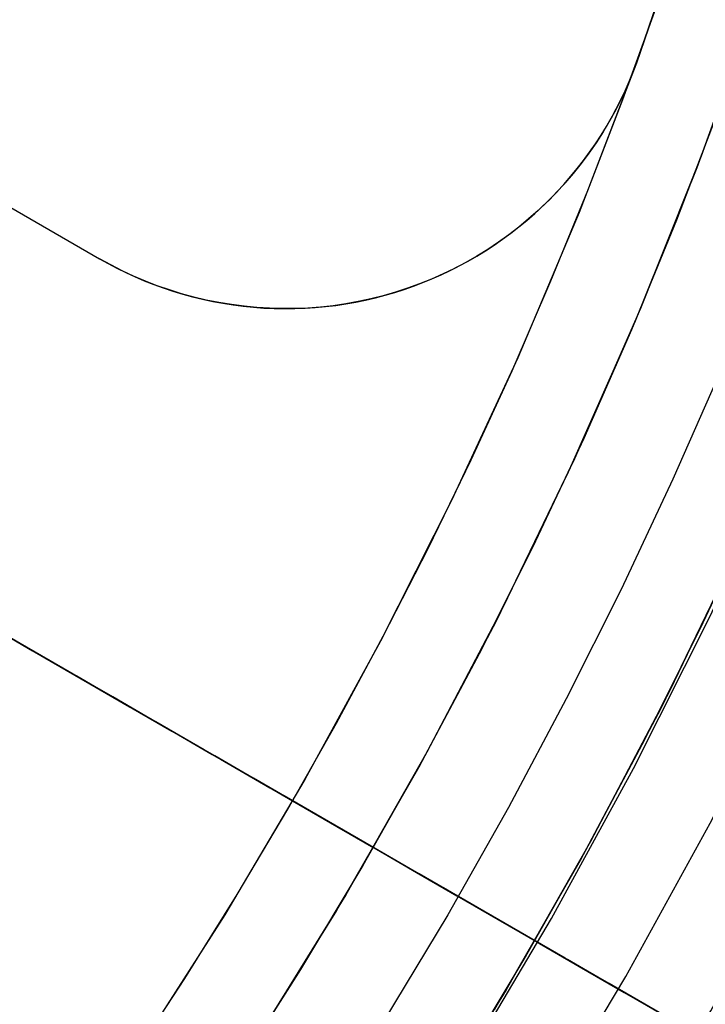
# Model space of a CAD drawing. Header units: millimetres. Extents: x -356 to 356, y -410 to 410.
# Tile 61 of 126: x 20.19 to 23.86, y -13.59 to -8.31. Entities that reach past the tile are written whole.
import ezdxf

# ---------------------------------------------------------------- set-up
doc = ezdxf.new("R2010")
doc.units = ezdxf.units.MM
doc.header["$MEASUREMENT"] = 0
doc.layers.add('1', color=7, linetype='Continuous')

msp = doc.modelspace()

# ---------------------------------------------------------------- linework, layer by layer
at = {"layer": '1', "color": 252}
for points in [[(23.4946, -8.5442), (23.7784, -7.7193), (24.0332, -6.885), (24.2588, -6.0423), (24.4549, -5.1923), (24.6211, -4.3359), (24.7574, -3.4743), (24.8636, -2.6084), (24.9394, -1.7394), (24.9849, -0.8682), (25, 0.004), (24.9846, 0.8763), (24.9389, 1.7474), (24.8627, 2.6164), (24.7563, 3.4823), (24.6197, 4.3439), (24.4532, 5.2002), (24.2569, 6.0501), (24.031, 6.8927), (23.7759, 7.727)], [(23.7759, 7.727), (24.031, 6.8927), (24.2569, 6.0501), (24.4532, 5.2002), (24.6197, 4.3439), (24.7563, 3.4823), (24.8627, 2.6164), (24.9389, 1.7474), (24.9846, 0.8763), (25, 0.004), (24.9849, -0.8682), (24.9394, -1.7394), (24.8636, -2.6084), (24.7574, -3.4743), (24.6211, -4.3359), (24.4549, -5.1923), (24.2588, -6.0423), (24.0332, -6.885), (23.7784, -7.7193), (23.4946, -8.5442)], [(23.7759, 7.727), (24.031, 6.8927), (24.2569, 6.0501), (24.4532, 5.2002), (24.6197, 4.3439), (24.7563, 3.4823), (24.8627, 2.6164), (24.9389, 1.7474), (24.9846, 0.8763), (25, 0.004), (24.9849, -0.8682), (24.9394, -1.7394), (24.8636, -2.6084), (24.7574, -3.4743), (24.6211, -4.3359), (24.4549, -5.1923), (24.2588, -6.0423), (24.0332, -6.885), (23.7784, -7.7193), (23.4946, -8.5442)], [(26.026, 0), (26.0195, -0.5777), (26.0001, -1.1602), (25.9672, -1.7473), (25.9207, -2.3385), (25.8601, -2.9335), (25.7852, -3.5316), (25.6958, -4.1325), (25.5915, -4.7358), (25.4721, -5.3408), (25.3374, -5.9471), (25.1872, -6.5541), (25.0213, -7.1613), (24.8396, -7.768), (24.642, -8.3738), (24.4284, -8.978), (24.1986, -9.58), (23.9527, -10.1792), (23.6907, -10.7749), (23.4126, -11.3666), (23.1184, -11.9536), (22.8083, -12.5352), (22.4824, -13.1108), (22.1407, -13.6799)], [(26.026, 0), (26.0195, -0.5777), (26.0001, -1.1602), (25.9672, -1.7473), (25.9207, -2.3385), (25.8601, -2.9335), (25.7852, -3.5316), (25.6958, -4.1325), (25.5915, -4.7358), (25.4721, -5.3408), (25.3374, -5.9471), (25.1872, -6.5541), (25.0213, -7.1613), (24.8396, -7.768), (24.642, -8.3738), (24.4284, -8.978), (24.1986, -9.58), (23.9527, -10.1792), (23.6907, -10.7749), (23.4126, -11.3666), (23.1184, -11.9536), (22.8083, -12.5352), (22.4824, -13.1108), (22.1407, -13.6799)], [(22.9575, -14.2471), (23.4382, -13.4418), (23.8906, -12.6202), (24.3142, -11.7835), (24.7085, -10.9325), (25.0731, -10.0684), (25.4074, -9.1921), (25.7111, -8.3047), (25.9838, -7.4074), (26.2253, -6.5011), (26.4351, -5.587), (26.6131, -4.6662), (26.759, -3.7397), (26.8727, -2.8087), (26.954, -1.8744), (27.0028, -0.9377), (27.0191, 0)], [(25.3375, -2.8742), (25.2641, -3.4602), (25.1765, -4.049), (25.0743, -4.6401), (24.9573, -5.2328), (24.8253, -5.8269), (24.6782, -6.4216), (24.5157, -7.0165), (24.3377, -7.611), (24.144, -8.2046), (23.9347, -8.7966), (23.7096, -9.3864), (23.4687, -9.9735), (23.212, -10.5572), (22.9395, -11.1369), (22.6512, -11.712), (22.3474, -12.2819), (22.028, -12.8459), (21.6933, -13.4034), (21.3434, -13.9538)], [(22.544, -13.929), (22.8919, -13.3496), (23.2237, -12.7635), (23.5395, -12.1713), (23.8391, -11.5737), (24.1222, -10.9712), (24.389, -10.3646), (24.6394, -9.7545), (24.8733, -9.1415), (25.0909, -8.5263), (25.2921, -7.9095), (25.4771, -7.2917), (25.646, -6.6735), (25.7989, -6.0554), (25.936, -5.4381), (26.0576, -4.822), (26.1638, -4.2078), (26.2549, -3.5959), (26.3311, -2.9869)], [(25.3114, -3.0958), (25.1885, -3.9738), (25.0351, -4.8471), (24.8514, -5.7146), (24.6377, -6.5751), (24.3943, -7.4276), (24.1213, -8.2712), (23.8192, -9.1048), (23.4882, -9.9274), (23.1289, -10.7379), (22.7416, -11.5355), (22.3268, -12.3192), (21.8851, -13.0879), (21.4168, -13.8409)], [(25.3141, -3.0737), (25.1929, -3.9456), (25.0417, -4.8128), (24.8607, -5.6743), (24.65, -6.529), (24.41, -7.3759), (24.1408, -8.2141), (23.8429, -9.0424), (23.5166, -9.86), (23.1623, -10.6658), (22.7803, -11.4589), (22.3712, -12.2384), (21.9355, -13.0033), (21.4736, -13.7527)], [(26.3068, -3.1942), (26.1809, -4.1003), (26.0237, -5.0015), (25.8356, -5.8968), (25.6167, -6.785), (25.3672, -7.6652), (25.0875, -8.5362), (24.7779, -9.397), (24.4388, -10.2467), (24.0706, -11.0841), (23.6737, -11.9083), (23.2485, -12.7183), (22.7957, -13.5132), (22.3157, -14.292)], [(26.3034, -3.2218), (26.1753, -4.1356), (26.0154, -5.0444), (25.824, -5.9471), (25.6013, -6.8426), (25.3476, -7.7298), (25.0631, -8.6076), (24.7482, -9.475), (24.4033, -10.3309), (24.0289, -11.1742), (23.6253, -12.004), (23.193, -12.8193), (22.7326, -13.619)], [(23.7656, -7.7588), (23.4899, -8.5571), (23.1874, -9.3457), (22.8585, -10.1236), (22.5035, -10.89), (22.1228, -11.644), (21.7168, -12.3846), (21.2861, -13.1111), (20.8311, -13.8227), (20.3523, -14.5185), (19.8502, -15.1977), (19.3255, -15.8595), (18.7788, -16.5033), (18.2106, -17.1282), (17.6216, -17.7336), (17.0125, -18.3187), (16.384, -18.8829), (15.7368, -19.4256), (15.0716, -19.9461), (14.3893, -20.4438), (13.6905, -20.9182)], [(20.7807, -13.8983), (21.0718, -13.4528), (21.3532, -13.0016), (21.6246, -12.545), (21.8859, -12.0834), (22.1369, -11.6171), (22.3776, -11.1464), (22.6078, -10.6718), (22.8275, -10.1934), (23.0365, -9.7117), (23.2349, -9.2271), (23.4225, -8.7398), (23.5994, -8.2503), (23.7656, -7.7588)], [(20.7807, -13.8983), (21.0718, -13.4528), (21.3532, -13.0016), (21.6246, -12.545), (21.8859, -12.0834), (22.1369, -11.6171), (22.3776, -11.1464), (22.6078, -10.6718), (22.8275, -10.1934), (23.0365, -9.7117), (23.2349, -9.2271), (23.4225, -8.7398), (23.5994, -8.2503), (23.7656, -7.7588)], [(20.615, -9.5927), (20.6613, -9.6186), (20.7084, -9.6434), (20.7565, -9.667), (20.8054, -9.6894), (20.8551, -9.7107), (20.9056, -9.7306), (20.9568, -9.7492), (21.0087, -9.7665), (21.0612, -9.7824), (21.1142, -9.7969), (21.1677, -9.81), (21.2217, -9.8216), (21.2761, -9.8317), (21.3308, -9.8403), (21.3857, -9.8475), (21.4409, -9.8531), (21.4961, -9.8571), (21.5515, -9.8596), (21.6068, -9.8606), (21.6621, -9.8601), (21.7173, -9.858), (21.7723, -9.8545), (21.8271, -9.8494), (21.8815, -9.8428), (21.9356, -9.8348), (21.9892, -9.8253), (22.0424, -9.8145), (22.0951, -9.8022), (22.1471, -9.7886), (22.1986, -9.7736), (22.2493, -9.7574), (22.2993, -9.7399), (22.3489, -9.7212), (22.3982, -9.7009), (22.4472, -9.6793), (22.4958, -9.6563), (22.544, -9.6318), (22.5917, -9.606), (22.6389, -9.5787), (22.6855, -9.5501), (22.7314, -9.5201), (22.7766, -9.4888), (22.821, -9.4562), (22.8646, -9.4223), (22.9073, -9.3871), (22.9491, -9.3508), (22.9898, -9.3132), (23.0295, -9.2746), (23.0682, -9.2348), (23.1057, -9.1941), (23.142, -9.1523), (23.1772, -9.1096), (23.211, -9.066), (23.2436, -9.0215), (23.2749, -8.9763), (23.3049, -8.9304), (23.3335, -8.8838), (23.3607, -8.8366), (23.3866, -8.7889), (23.411, -8.7407), (23.4341, -8.692), (23.4557, -8.643), (23.4758, -8.5937), (23.4946, -8.5442)], [(20.615, -9.5927), (20.6613, -9.6186), (20.7084, -9.6434), (20.7565, -9.667), (20.8054, -9.6894), (20.8551, -9.7107), (20.9056, -9.7306), (20.9568, -9.7492), (21.0087, -9.7665), (21.0612, -9.7824), (21.1142, -9.7969), (21.1677, -9.81), (21.2217, -9.8216), (21.2761, -9.8317), (21.3308, -9.8403), (21.3857, -9.8475), (21.4409, -9.8531), (21.4961, -9.8571), (21.5515, -9.8596), (21.6068, -9.8606), (21.6621, -9.8601), (21.7173, -9.858), (21.7723, -9.8545), (21.8271, -9.8494), (21.8815, -9.8428), (21.9356, -9.8348), (21.9892, -9.8253), (22.0424, -9.8145), (22.0951, -9.8022), (22.1471, -9.7886), (22.1986, -9.7736), (22.2493, -9.7574), (22.2993, -9.7399), (22.3489, -9.7212), (22.3982, -9.7009), (22.4472, -9.6793), (22.4958, -9.6563), (22.544, -9.6318), (22.5917, -9.606), (22.6389, -9.5787), (22.6855, -9.5501), (22.7314, -9.5201), (22.7766, -9.4888), (22.821, -9.4562), (22.8646, -9.4223), (22.9073, -9.3871), (22.9491, -9.3508), (22.9898, -9.3132), (23.0295, -9.2746), (23.0682, -9.2348), (23.1057, -9.1941), (23.142, -9.1523), (23.1772, -9.1096), (23.211, -9.066), (23.2436, -9.0215), (23.2749, -8.9763), (23.3049, -8.9304), (23.3335, -8.8838), (23.3607, -8.8366), (23.3866, -8.7889), (23.411, -8.7407), (23.4341, -8.692), (23.4557, -8.643), (23.4758, -8.5937), (23.4946, -8.5442)], [(23.4946, -8.5442), (23.4701, -8.6081), (23.4435, -8.6711), (23.4147, -8.7332), (23.3837, -8.7943), (23.3507, -8.8543), (23.3157, -8.9131), (23.2787, -8.9707), (23.2398, -9.027), (23.1989, -9.0819), (23.1562, -9.1354), (23.1116, -9.1874), (23.0654, -9.2378), (23.0174, -9.2866), (22.9678, -9.3338), (22.9166, -9.3792), (22.8638, -9.4229), (22.8097, -9.4647), (22.7541, -9.5046), (22.6971, -9.5426), (22.6389, -9.5787), (22.5795, -9.6127), (22.519, -9.6447), (22.4574, -9.6746), (22.3949, -9.7024), (22.3314, -9.728), (22.2671, -9.7514), (22.202, -9.7726), (22.1362, -9.7915), (22.0698, -9.8083), (22.0029, -9.8227), (21.9356, -9.8348), (21.8678, -9.8446), (21.7998, -9.8521), (21.7315, -9.8573), (21.6631, -9.8601), (21.5947, -9.8605), (21.5262, -9.8587), (21.4579, -9.8545), (21.3898, -9.8479), (21.3219, -9.8391), (21.2544, -9.8279), (21.1873, -9.8144), (21.1207, -9.7986), (21.0546, -9.7805), (20.9893, -9.7602), (20.9246, -9.7377), (20.8608, -9.713), (20.7979, -9.6861), (20.7359, -9.657), (20.6749, -9.6259), (20.615, -9.5927)], [(19.1865, -8.7679), (20.615, -9.5927)], [(19.1865, -8.7679), (20.615, -9.5927)], [(19.1865, -8.7679), (20.615, -9.5927)]]:
    msp.add_lwpolyline(points, dxfattribs=at)
at = {"layer": '1', "color": 252, "extrusion": (-0.000237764, 0, 1)}
msp.add_lwpolyline([(-27.5494, 0), (-27.533, -0.9501), (-27.4838, -1.899), (-27.4019, -2.8457), (-27.2874, -3.789), (-27.1403, -4.7278), (-26.961, -5.6609), (-26.7495, -6.5874), (-26.5062, -7.5059), (-26.2314, -8.4155), (-25.9253, -9.3151), (-25.5883, -10.2036), (-25.2209, -11.0799), (-24.8235, -11.943), (-24.3965, -12.7919), (-23.9404, -13.6255), (-23.4559, -14.4429), (-22.9434, -15.2431), (-22.4036, -16.0251), (-21.8372, -16.788), (-21.2447, -17.5309), (-20.6269, -18.253), (-19.9847, -18.9532), (-19.3186, -19.6309), (-18.6295, -20.2852), (-17.9182, -20.9153), (-17.1857, -21.5205), (-16.4326, -22.1001), (-15.66, -22.6533), (-14.8688, -23.1795), (-14.0599, -23.6781), (-13.2343, -24.1484), (-12.3929, -24.59), (-11.5368, -25.0023), (-10.6669, -25.3848), (-9.7844, -25.7371), (-8.8902, -26.0586), (-7.9855, -26.3491), (-7.0713, -26.6083), (-6.1487, -26.8357), (-5.2188, -27.0311), (-4.2827, -27.1943), (-3.3415, -27.3251), (-2.3963, -27.4233), (-1.4484, -27.4889), (-0.4987, -27.5217), (0.4515, -27.5217), (1.4012, -27.4889), (2.3491, -27.4233), (3.2943, -27.3251), (4.2354, -27.1943), (5.1715, -27.0311), (6.1015, -26.8357), (7.0241, -26.6083), (7.9383, -26.3491), (8.843, -26.0586), (9.7372, -25.7371), (10.6197, -25.3848), (11.4895, -25.0023), (12.3457, -24.59), (13.1871, -24.1484), (14.0127, -23.6781), (14.8216, -23.1795), (15.6128, -22.6533), (16.3854, -22.1001), (17.1384, -21.5205), (17.871, -20.9153), (18.5823, -20.2852), (19.2714, -19.6309), (19.9374, -18.9532), (20.5797, -18.253), (21.1975, -17.5309), (21.7899, -16.788), (22.3564, -16.0251), (22.8962, -15.2431), (23.4087, -14.4429), (23.8932, -13.6255), (24.3493, -12.7919), (24.7763, -11.943), (25.1737, -11.0799), (25.5411, -10.2036), (25.8781, -9.3151), (26.1842, -8.4155), (26.459, -7.5059), (26.7023, -6.5874), (26.9138, -5.6609), (27.0931, -4.7278), (27.2401, -3.789), (27.3547, -2.8457), (27.4366, -1.899), (27.4858, -0.9501), (27.5022, 0)], dxfattribs=at)
at = {"layer": '1', "color": 252, "extrusion": (-8.22423e-05, 0, 1)}
msp.add_lwpolyline([(-26.5341, 0), (-26.5183, -0.9156), (-26.4709, -1.8301), (-26.3919, -2.7424), (-26.2815, -3.6514), (-26.1399, -4.5561), (-25.967, -5.4553), (-25.7633, -6.3481), (-25.5288, -7.2332), (-25.2639, -8.1098), (-24.969, -8.9767), (-24.6443, -9.8329), (-24.2902, -10.6774), (-23.9072, -11.5092), (-23.4957, -12.3272), (-23.0562, -13.1306), (-22.5892, -13.9183), (-22.0954, -14.6894), (-21.5752, -15.443), (-21.0293, -16.1782), (-20.4584, -16.8941), (-19.8631, -17.5899), (-19.2441, -18.2648), (-18.6022, -18.9178), (-17.9382, -19.5483), (-17.2528, -20.1556), (-16.5468, -20.7388), (-15.8211, -21.2973), (-15.0766, -21.8304), (-14.3141, -22.3375), (-13.5346, -22.818), (-12.7389, -23.2712), (-11.9281, -23.6968), (-11.1031, -24.0941), (-10.2648, -24.4627), (-9.4144, -24.8021), (-8.5527, -25.112), (-7.6808, -25.392), (-6.7998, -25.6417), (-5.9107, -25.8608), (-5.0146, -26.0492), (-4.1125, -26.2064), (-3.2055, -26.3325), (-2.2947, -26.4272), (-1.3812, -26.4903), (-0.466, -26.5219), (0.4497, -26.5219), (1.3649, -26.4903), (2.2784, -26.4272), (3.1892, -26.3325), (4.0962, -26.2064), (4.9983, -26.0492), (5.8944, -25.8608), (6.7835, -25.6417), (7.6645, -25.392), (8.5364, -25.112), (9.398, -24.8021), (10.2485, -24.4627), (11.0868, -24.0941), (11.9118, -23.6968), (12.7226, -23.2712), (13.5183, -22.818), (14.2978, -22.3375), (15.0603, -21.8304), (15.8048, -21.2973), (16.5305, -20.7388), (17.2364, -20.1556), (17.9218, -19.5483), (18.5859, -18.9178), (19.2278, -18.2648), (19.8468, -17.5899), (20.4421, -16.8941), (21.013, -16.1782), (21.5589, -15.443), (22.0791, -14.6894), (22.5729, -13.9183), (23.0399, -13.1306), (23.4794, -12.3272), (23.8908, -11.5092), (24.2739, -10.6774), (24.6279, -9.8329), (24.9526, -8.9767), (25.2476, -8.1098), (25.5125, -7.2332), (25.7469, -6.3481), (25.9507, -5.4553), (26.1235, -4.5561), (26.2652, -3.6514), (26.3756, -2.7424), (26.4545, -1.8301), (26.5019, -0.9156), (26.5177, 0)], dxfattribs=at)
at = {"layer": '1', "color": 252, "extrusion": (1, 0, 0)}
for points in [[(-8.5442, -327.9019), (-8.5442, -329.9019)], [(-9.5927, -327.9019), (-9.5927, -329.9019)], [(-9.8607, -327.9019), (-9.8607, -329.9019)], [(-10.5, -325.9019), (-10.5, -327.9019)]]:
    msp.add_lwpolyline(points, dxfattribs=at)
at = {"layer": '1', "color": 252, "extrusion": (0.5, 0.866025, 0)}
for points in [[(-33.9019, -337.7942), (-33.6287, -337.9457), (-33.3504, -338.0876), (-33.0673, -338.2198), (-32.7798, -338.3421), (-32.4883, -338.4543), (-32.193, -338.5563), (-31.8943, -338.648), (-31.5927, -338.7293), (-31.2884, -338.8001), (-30.9818, -338.8602), (-30.6734, -338.9097), (-30.3634, -338.9485), (-30.0522, -338.9765), (-29.7403, -338.9936), (-29.428, -339), (-29.1156, -338.9954), (-28.8036, -338.9801), (-28.4922, -338.9539), (-28.182, -338.9169), (-27.8733, -338.8692), (-27.5664, -338.8108), (-27.2617, -338.7418), (-26.9596, -338.6623), (-26.6604, -338.5723), (-26.3646, -338.472), (-26.0723, -338.3615), (-25.7842, -338.2409), (-25.5003, -338.1103), (-25.2212, -337.97), (-24.9471, -337.8201), (-24.6784, -337.6608), (-24.4153, -337.4923), (-24.1583, -337.3147), (-23.9076, -337.1283), (-23.6635, -336.9333), (-23.4263, -336.73), (-23.1964, -336.5185), (-22.9739, -336.2992), (-22.7591, -336.0723), (-22.5524, -335.8381), (-22.3539, -335.5969), (-22.1639, -335.3489), (-21.9826, -335.0944), (-21.8102, -334.8339), (-21.647, -334.5675), (-21.4932, -334.2956), (-21.3489, -334.0185), (-21.2143, -333.7366), (-21.0895, -333.4502), (-20.9748, -333.1596), (-20.8702, -332.8652), (-20.7759, -332.5674), (-20.692, -332.2664), (-20.6186, -331.9628), (-20.5557, -331.6568), (-20.5036, -331.3487), (-20.4621, -331.0391), (-20.4314, -330.7282), (-20.4116, -330.4164), (-20.4025, -330.1041), (-20.4043, -329.7917), (-20.417, -329.4796), (-20.4405, -329.1681), (-20.4747, -328.8575), (-20.5198, -328.5484), (-20.5755, -328.241), (-20.6419, -327.9357), (-20.7188, -327.6329), (-20.8062, -327.333), (-20.9039, -327.0363), (-21.0119, -326.7431), (-21.13, -326.4539), (-21.258, -326.1689), (-21.3959, -325.8886), (-21.5434, -325.6132), (-21.7004, -325.3431), (-21.8667, -325.0786), (-22.042, -324.8201), (-22.2262, -324.5677), (-22.4191, -324.322), (-22.6204, -324.083), (-22.8298, -323.8512), (-23.0472, -323.6268), (-23.2722, -323.4101), (-23.5046, -323.2014), (-23.7441, -323.0008), (-23.9904, -322.8086), (-24.2433, -322.6251), (-24.5024, -322.4505), (-24.7673, -322.285), (-25.0379, -322.1288), (-25.3137, -321.9821), (-25.5944, -321.8451), (-25.8798, -321.7178), (-26.1693, -321.6006), (-26.4628, -321.4934), (-26.7598, -321.3966), (-27.06, -321.31), (-27.363, -321.234), (-27.6685, -321.1685), (-27.976, -321.1137), (-28.2853, -321.0695), (-28.5959, -321.0362), (-28.9075, -321.0136), (-29.2197, -321.0018), (-29.5321, -321.0009), (-29.8443, -321.0109), (-30.1561, -321.0317), (-30.4669, -321.0632), (-30.7764, -321.1056), (-31.0843, -321.1586), (-31.3901, -321.2224), (-31.6936, -321.2966), (-31.9942, -321.3814), (-32.2918, -321.4766), (-32.5859, -321.582), (-32.8761, -321.6976), (-33.1622, -321.8232), (-33.4437, -321.9586), (-33.7204, -322.1037), (-33.9918, -322.2584), (-34.2577, -322.4223), (-34.5178, -322.5954), (-34.7717, -322.7774), (-35.0191, -322.9682), (-35.2598, -323.1673), (-35.4934, -323.3748), (-35.7197, -323.5902), (-35.9384, -323.8133), (-36.1491, -324.0439), (-36.3518, -324.2817), (-36.5461, -324.5263), (-36.7317, -324.7776), (-36.9086, -325.0351), (-37.0764, -325.2986), (-37.2349, -325.5678), (-37.384, -325.8423), (-37.5235, -326.1219), (-37.6532, -326.4061), (-37.773, -326.6946), (-37.8827, -326.9872), (-37.9821, -327.2833), (-38.0712, -327.5827), (-38.1499, -327.8851), (-38.218, -328.19), (-38.2755, -328.497), (-38.3224, -328.8059), (-38.3584, -329.1162), (-38.3837, -329.4276), (-38.3982, -329.7397), (-38.4018, -330.0521), (-38.3945, -330.3644), (-38.3765, -330.6763), (-38.3476, -330.9874), (-38.3079, -331.2972), (-38.2576, -331.6055), (-38.1965, -331.9119), (-38.1248, -332.216), (-38.0427, -332.5174), (-37.9501, -332.8158), (-37.8472, -333.1108), (-37.7342, -333.402), (-37.6111, -333.6891), (-37.4781, -333.9718), (-37.3354, -334.2497), (-37.1831, -334.5225), (-37.0215, -334.7899), (-36.8506, -335.0514), (-36.6708, -335.3069), (-36.4823, -335.556), (-36.2852, -335.7984), (-36.0798, -336.0338), (-35.8663, -336.2619), (-35.6451, -336.4825), (-35.4164, -336.6953), (-35.1804, -336.9), (-34.9374, -337.0964), (-34.6878, -337.2842), (-34.4318, -337.4633), (-34.1697, -337.6334), (-33.9019, -337.7942)], [(-34.4019, -338.6603), (-34.0983, -338.8286), (-33.7891, -338.9862), (-33.4746, -339.1331), (-33.1551, -339.2689), (-32.8312, -339.3936), (-32.5031, -339.507), (-32.1713, -339.6089), (-31.8361, -339.6992), (-31.498, -339.7779), (-31.1574, -339.8447), (-30.8147, -339.8997), (-30.4702, -339.9428), (-30.1245, -339.9739), (-29.7779, -339.9929), (-29.4309, -340), (-29.0838, -339.9949), (-28.7371, -339.9779), (-28.3912, -339.9488), (-28.0465, -339.9077), (-27.7034, -339.8547), (-27.3624, -339.7898), (-27.0239, -339.7131), (-26.6882, -339.6247), (-26.3558, -339.5248), (-26.0271, -339.4133), (-25.7024, -339.2905), (-25.3822, -339.1565), (-25.0668, -339.0115), (-24.7567, -338.8556), (-24.4521, -338.689), (-24.1535, -338.512), (-23.8613, -338.3247), (-23.5757, -338.1274), (-23.2971, -337.9203), (-23.0259, -337.7037), (-22.7624, -337.4777), (-22.5068, -337.2428), (-22.2596, -336.9991), (-22.021, -336.747), (-21.7913, -336.4868), (-21.5707, -336.2187), (-21.3596, -335.9432), (-21.1582, -335.6605), (-20.9667, -335.371), (-20.7854, -335.075), (-20.6144, -334.7729), (-20.4541, -334.465), (-20.3045, -334.1518), (-20.1659, -333.8335), (-20.0384, -333.5107), (-19.9222, -333.1836), (-19.8174, -332.8526), (-19.7242, -332.5183), (-19.6426, -332.1809), (-19.5728, -331.8408), (-19.5149, -331.4986), (-19.4688, -331.1545), (-19.4347, -330.8091), (-19.4126, -330.4627), (-19.4026, -330.1157), (-19.4046, -329.7686), (-19.4187, -329.4218), (-19.4447, -329.0756), (-19.4828, -328.7306), (-19.5329, -328.3871), (-19.5948, -328.0456), (-19.6685, -327.7064), (-19.754, -327.3699), (-19.8511, -327.0367), (-19.9597, -326.707), (-20.0797, -326.3812), (-20.2109, -326.0599), (-20.3532, -325.7433), (-20.5064, -325.4318), (-20.6703, -325.1258), (-20.8447, -324.8257), (-21.0294, -324.5318), (-21.2243, -324.2445), (-21.4289, -323.9642), (-21.6432, -323.6911), (-21.8669, -323.4256), (-22.0996, -323.168), (-22.3411, -322.9187), (-22.5911, -322.6779), (-22.8493, -322.4459), (-23.1155, -322.2231), (-23.3892, -322.0096), (-23.6701, -321.8057), (-23.958, -321.6117), (-24.2524, -321.4278), (-24.553, -321.2543), (-24.8594, -321.0912), (-25.1714, -320.939), (-25.4884, -320.7976), (-25.8101, -320.6673), (-26.1362, -320.5483), (-26.4662, -320.4406), (-26.7998, -320.3445), (-27.1364, -320.26), (-27.4759, -320.1872), (-27.8176, -320.1263), (-28.1612, -320.0773), (-28.5064, -320.0402), (-28.8526, -320.0151), (-29.1994, -320.0021), (-29.5466, -320.001), (-29.8935, -320.0121), (-30.2399, -320.0352), (-30.5852, -320.0703), (-30.9291, -320.1173), (-31.2712, -320.1763), (-31.611, -320.2471), (-31.9482, -320.3296), (-32.2823, -320.4238), (-32.6129, -320.5295), (-32.9396, -320.6467), (-33.2621, -320.7751), (-33.58, -320.9146), (-33.8928, -321.0651), (-34.2002, -321.2264), (-34.5018, -321.3982), (-34.7973, -321.5804), (-35.0862, -321.7727), (-35.3684, -321.9749), (-35.6433, -322.1868), (-35.9107, -322.4082), (-36.1703, -322.6386), (-36.4217, -322.878), (-36.6646, -323.1259), (-36.8988, -323.3821), (-37.124, -323.6463), (-37.3399, -323.9181), (-37.5462, -324.1973), (-37.7426, -324.4834), (-37.9291, -324.7762), (-38.1052, -325.0753), (-38.2709, -325.3804), (-38.4259, -325.691), (-38.57, -326.0068), (-38.7031, -326.3274), (-38.825, -326.6524), (-38.9355, -326.9814), (-39.0345, -327.3141), (-39.1219, -327.6501), (-39.1976, -327.9888), (-39.2615, -328.33), (-39.3135, -328.6732), (-39.3536, -329.018), (-39.3817, -329.364), (-39.3977, -329.7108), (-39.4018, -330.0579), (-39.3937, -330.4049), (-39.3737, -330.7514), (-39.3416, -331.0971), (-39.2975, -331.4414), (-39.2415, -331.7839), (-39.1737, -332.1244), (-39.0941, -332.4622), (-39.0028, -332.7971), (-38.8999, -333.1287), (-38.7856, -333.4564), (-38.66, -333.78), (-38.5232, -334.0991), (-38.3754, -334.4132), (-38.2169, -334.7219), (-38.0477, -335.025), (-37.8681, -335.3221), (-37.6783, -335.6127), (-37.4785, -335.8966), (-37.269, -336.1733), (-37.05, -336.4426), (-36.8217, -336.7042), (-36.5846, -336.9577), (-36.3388, -337.2028), (-36.0846, -337.4392), (-35.8224, -337.6666), (-35.5525, -337.8849), (-35.2751, -338.0936), (-34.9907, -338.2925), (-34.6995, -338.4815), (-34.4019, -338.6603)], [(-33.4019, -336.9282), (-33.1591, -337.0629), (-32.9117, -337.189), (-32.66, -337.3065), (-32.4045, -337.4152), (-32.1453, -337.5149), (-31.8829, -337.6056), (-31.6174, -337.6871), (-31.3493, -337.7594), (-31.0788, -337.8223), (-30.8063, -337.8758), (-30.5321, -337.9198), (-30.2566, -337.9542), (-29.98, -337.9791), (-29.7027, -337.9943), (-29.4251, -338), (-29.1474, -337.996), (-28.87, -337.9823), (-28.5933, -337.959), (-28.3176, -337.9262), (-28.0431, -337.8838), (-27.7703, -337.8319), (-27.4995, -337.7705), (-27.231, -337.6998), (-26.965, -337.6198), (-26.702, -337.5306), (-26.4423, -337.4324), (-26.1861, -337.3252), (-25.9338, -337.2092), (-25.6857, -337.0845), (-25.4421, -336.9512), (-25.2032, -336.8096), (-24.9694, -336.6598), (-24.7409, -336.5019), (-24.5181, -336.3362), (-24.3011, -336.1629), (-24.0903, -335.9822), (-23.8859, -335.7942), (-23.6881, -335.5993), (-23.4972, -335.3976), (-23.3134, -335.1894), (-23.137, -334.975), (-22.9681, -334.7546), (-22.8069, -334.5284), (-22.6538, -334.2968), (-22.5087, -334.06), (-22.3719, -333.8183), (-22.2437, -333.572), (-22.124, -333.3214), (-22.0131, -333.0668), (-21.9111, -332.8085), (-21.8182, -332.5468), (-21.7343, -332.2821), (-21.6597, -332.0146), (-21.5945, -331.7447), (-21.5386, -331.4727), (-21.4923, -331.1989), (-21.4554, -330.9236), (-21.4282, -330.6473), (-21.4105, -330.3701), (-21.4025, -330.0926), (-21.4041, -329.8149), (-21.4153, -329.5374), (-21.4362, -329.2605), (-21.4666, -328.9845), (-21.5067, -328.7097), (-21.5562, -328.4364), (-21.6152, -328.1651), (-21.6836, -327.8959), (-21.7612, -327.6293), (-21.8481, -327.3656), (-21.9441, -327.105), (-22.0491, -326.8479), (-22.1629, -326.5946), (-22.2855, -326.3454), (-22.4166, -326.1006), (-22.5561, -325.8605), (-22.7039, -325.6254), (-22.8598, -325.3956), (-23.0235, -325.1713), (-23.195, -324.9529), (-23.3739, -324.7405), (-23.56, -324.5344), (-23.7533, -324.335), (-23.9533, -324.1423), (-24.1599, -323.9568), (-24.3728, -323.7785), (-24.5917, -323.6077), (-24.8165, -323.4446), (-25.0468, -323.2894), (-25.2823, -323.1423), (-25.5228, -323.0034), (-25.7679, -322.873), (-26.0175, -322.7512), (-26.2711, -322.6381), (-26.5285, -322.5338), (-26.7894, -322.4386), (-27.0534, -322.3525), (-27.3202, -322.2756), (-27.5895, -322.208), (-27.8611, -322.1498), (-28.1345, -322.101), (-28.4094, -322.0618), (-28.6855, -322.0321), (-28.9624, -322.0121), (-29.2399, -322.0016), (-29.5176, -322.0008), (-29.7952, -322.0097), (-30.0723, -322.0281), (-30.3485, -322.0562), (-30.6237, -322.0938), (-30.8973, -322.141), (-31.1692, -322.1976), (-31.4389, -322.2637), (-31.7062, -322.339), (-31.9707, -322.4236), (-32.2321, -322.5173), (-32.4901, -322.6201), (-32.7444, -322.7317), (-32.9946, -322.8521), (-33.2405, -322.9811), (-33.4818, -323.1185), (-33.7182, -323.2643), (-33.9494, -323.4182), (-34.1751, -323.5799), (-34.395, -323.7495), (-34.6089, -323.9265), (-34.8166, -324.1109), (-35.0177, -324.3024), (-35.2121, -324.5007), (-35.3994, -324.7057), (-35.5796, -324.917), (-35.7523, -325.1345), (-35.9173, -325.3578), (-36.0745, -325.5868), (-36.2236, -325.821), (-36.3646, -326.0603), (-36.4971, -326.3043), (-36.6211, -326.5528), (-36.7364, -326.8054), (-36.8429, -327.0619), (-36.9403, -327.3219), (-37.0288, -327.5852), (-37.108, -327.8513), (-37.1779, -328.1201), (-37.2385, -328.3911), (-37.2896, -328.664), (-37.3312, -328.9386), (-37.3633, -329.2144), (-37.3857, -329.4912), (-37.3986, -329.7686), (-37.4018, -330.0463), (-37.3954, -330.3239), (-37.3793, -330.6011), (-37.3536, -330.8776), (-37.3184, -331.1531), (-37.2736, -331.4272), (-37.2193, -331.6995), (-37.1556, -331.9698), (-37.0826, -332.2377), (-37.0003, -332.5029), (-36.9089, -332.7651), (-36.8084, -333.024), (-36.6989, -333.2792), (-36.5807, -333.5305), (-36.4539, -333.7776), (-36.3185, -334.02), (-36.1748, -334.2577), (-36.023, -334.4902), (-35.8632, -334.7172), (-35.6955, -334.9387), (-35.5204, -335.1541), (-35.3378, -335.3634), (-35.1481, -335.5661), (-34.9514, -335.7622), (-34.7481, -335.9513), (-34.5383, -336.1333), (-34.3224, -336.3079), (-34.1005, -336.4749), (-33.8729, -336.634), (-33.64, -336.7852), (-33.4019, -336.9282)], [(-33.9019, -337.7942), (-33.6287, -337.9457), (-33.3504, -338.0876), (-33.0673, -338.2198), (-32.7798, -338.3421), (-32.4883, -338.4543), (-32.193, -338.5563), (-31.8943, -338.648), (-31.5927, -338.7293), (-31.2884, -338.8001), (-30.9818, -338.8602), (-30.6734, -338.9097), (-30.3634, -338.9485), (-30.0522, -338.9765), (-29.7403, -338.9936), (-29.428, -339), (-29.1156, -338.9954), (-28.8036, -338.9801), (-28.4922, -338.9539), (-28.182, -338.9169), (-27.8733, -338.8692), (-27.5664, -338.8108), (-27.2617, -338.7418), (-26.9596, -338.6623), (-26.6604, -338.5723), (-26.3646, -338.472), (-26.0723, -338.3615), (-25.7842, -338.2409), (-25.5003, -338.1103), (-25.2212, -337.97), (-24.9471, -337.8201), (-24.6784, -337.6608), (-24.4153, -337.4923), (-24.1583, -337.3147), (-23.9076, -337.1283), (-23.6635, -336.9333), (-23.4263, -336.73), (-23.1964, -336.5185), (-22.9739, -336.2992), (-22.7591, -336.0723), (-22.5524, -335.8381), (-22.3539, -335.5969), (-22.1639, -335.3489), (-21.9826, -335.0944), (-21.8102, -334.8339), (-21.647, -334.5675), (-21.4932, -334.2956), (-21.3489, -334.0185), (-21.2143, -333.7366), (-21.0895, -333.4502), (-20.9748, -333.1596), (-20.8702, -332.8652), (-20.7759, -332.5674), (-20.692, -332.2664), (-20.6186, -331.9628), (-20.5557, -331.6568), (-20.5036, -331.3487), (-20.4621, -331.0391), (-20.4314, -330.7282), (-20.4116, -330.4164), (-20.4025, -330.1041), (-20.4043, -329.7917), (-20.417, -329.4796), (-20.4405, -329.1681), (-20.4747, -328.8575), (-20.5198, -328.5484), (-20.5755, -328.241), (-20.6419, -327.9357), (-20.7188, -327.6329), (-20.8062, -327.333), (-20.9039, -327.0363), (-21.0119, -326.7431), (-21.13, -326.4539), (-21.258, -326.1689), (-21.3959, -325.8886), (-21.5434, -325.6132), (-21.7004, -325.3431), (-21.8667, -325.0786), (-22.042, -324.8201), (-22.2262, -324.5677), (-22.4191, -324.322), (-22.6204, -324.083), (-22.8298, -323.8512), (-23.0472, -323.6268), (-23.2722, -323.4101), (-23.5046, -323.2014), (-23.7441, -323.0008), (-23.9904, -322.8086), (-24.2433, -322.6251), (-24.5024, -322.4505), (-24.7673, -322.285), (-25.0379, -322.1288), (-25.3137, -321.9821), (-25.5944, -321.8451), (-25.8798, -321.7178), (-26.1693, -321.6006), (-26.4628, -321.4934), (-26.7598, -321.3966), (-27.06, -321.31), (-27.363, -321.234), (-27.6685, -321.1685), (-27.976, -321.1137), (-28.2853, -321.0695), (-28.5959, -321.0362), (-28.9075, -321.0136), (-29.2197, -321.0018), (-29.5321, -321.0009), (-29.8443, -321.0109), (-30.1561, -321.0317), (-30.4669, -321.0632), (-30.7764, -321.1056), (-31.0843, -321.1586), (-31.3901, -321.2224), (-31.6936, -321.2966), (-31.9942, -321.3814), (-32.2918, -321.4766), (-32.5859, -321.582), (-32.8761, -321.6976), (-33.1622, -321.8232), (-33.4437, -321.9586), (-33.7204, -322.1037), (-33.9918, -322.2584), (-34.2577, -322.4223), (-34.5178, -322.5954), (-34.7717, -322.7774), (-35.0191, -322.9682), (-35.2598, -323.1673), (-35.4934, -323.3748), (-35.7197, -323.5902), (-35.9384, -323.8133), (-36.1491, -324.0439), (-36.3518, -324.2817), (-36.5461, -324.5263), (-36.7317, -324.7776), (-36.9086, -325.0351), (-37.0764, -325.2986), (-37.2349, -325.5678), (-37.384, -325.8423), (-37.5235, -326.1219), (-37.6532, -326.4061), (-37.773, -326.6946), (-37.8827, -326.9872), (-37.9821, -327.2833), (-38.0712, -327.5827), (-38.1499, -327.8851), (-38.218, -328.19), (-38.2755, -328.497), (-38.3224, -328.8059), (-38.3584, -329.1162), (-38.3837, -329.4276), (-38.3982, -329.7397), (-38.4018, -330.0521), (-38.3945, -330.3644), (-38.3765, -330.6763), (-38.3476, -330.9874), (-38.3079, -331.2972), (-38.2576, -331.6055), (-38.1965, -331.9119), (-38.1248, -332.216), (-38.0427, -332.5174), (-37.9501, -332.8158), (-37.8472, -333.1108), (-37.7342, -333.402), (-37.6111, -333.6891), (-37.4781, -333.9718), (-37.3354, -334.2497), (-37.1831, -334.5225), (-37.0215, -334.7899), (-36.8506, -335.0514), (-36.6708, -335.3069), (-36.4823, -335.556), (-36.2852, -335.7984), (-36.0798, -336.0338), (-35.8663, -336.2619), (-35.6451, -336.4825), (-35.4164, -336.6953), (-35.1804, -336.9), (-34.9374, -337.0964), (-34.6878, -337.2842), (-34.4318, -337.4633), (-34.1697, -337.6334), (-33.9019, -337.7942)]]:
    msp.add_lwpolyline(points, dxfattribs=at)
at = {"layer": '1', "color": 252, "extrusion": (0.75, -0.433013, 0.5)}
msp.add_lwpolyline([(0, -290.4893), (0.0347, -290.4899), (0.0694, -290.4918), (0.104, -290.4948), (0.1384, -290.499), (0.1727, -290.5044), (0.2068, -290.511), (0.2406, -290.5187), (0.2742, -290.5277), (0.3074, -290.5378), (0.3402, -290.549), (0.3726, -290.5614), (0.4046, -290.5749), (0.4361, -290.5895), (0.4671, -290.6051), (0.4975, -290.6219), (0.5273, -290.6397), (0.5565, -290.6585), (0.585, -290.6783), (0.6128, -290.6991), (0.6398, -290.7208), (0.6661, -290.7435), (0.6916, -290.7671), (0.7163, -290.7915), (0.74, -290.8168), (0.7629, -290.8429), (0.7849, -290.8697), (0.8059, -290.8974), (0.826, -290.9257), (0.8451, -290.9547), (0.8631, -290.9843), (0.8801, -291.0146), (0.8961, -291.0454), (0.9109, -291.0768), (0.9247, -291.1087), (0.9374, -291.141), (0.9489, -291.1737), (0.9593, -291.2069), (0.9685, -291.2403), (0.9766, -291.2741), (0.9834, -291.3081), (0.9891, -291.3423), (0.9936, -291.3768), (0.997, -291.4113), (0.9991, -291.446), (1, -291.4807), (0.9997, -291.5154), (0.9982, -291.5501), (0.9954, -291.5847), (0.9915, -291.6192), (0.9864, -291.6535), (0.9801, -291.6876), (0.9727, -291.7215), (0.964, -291.7551), (0.9542, -291.7884), (0.9433, -291.8214), (0.9312, -291.8539), (0.918, -291.886), (0.9036, -291.9176), (0.8882, -291.9487), (0.8718, -291.9793), (0.8542, -292.0093), (0.8357, -292.0386), (0.8161, -292.0673), (0.7955, -292.0952), (0.774, -292.1225), (0.7516, -292.149), (0.7283, -292.1747), (0.704, -292.1995), (0.679, -292.2235), (0.6531, -292.2466), (0.6264, -292.2689), (0.599, -292.2901), (0.5708, -292.3104), (0.542, -292.3297), (0.5125, -292.348), (0.4824, -292.3653), (0.4517, -292.3815), (0.4204, -292.3967), (0.3887, -292.4107), (0.3565, -292.4236), (0.3238, -292.4355), (0.2908, -292.4461), (0.2574, -292.4556), (0.2237, -292.464), (0.1898, -292.4712), (0.1556, -292.4772), (0.1212, -292.482), (0.0867, -292.4856), (0.052, -292.488), (0.0174, -292.4892), (-0.0174, -292.4892), (-0.052, -292.488), (-0.0867, -292.4856), (-0.1212, -292.482), (-0.1556, -292.4772), (-0.1898, -292.4712), (-0.2237, -292.464), (-0.2574, -292.4556), (-0.2908, -292.4461), (-0.3238, -292.4355), (-0.3565, -292.4236), (-0.3887, -292.4107), (-0.4204, -292.3967), (-0.4517, -292.3815), (-0.4824, -292.3653), (-0.5125, -292.348), (-0.542, -292.3297), (-0.5708, -292.3104), (-0.599, -292.2901), (-0.6264, -292.2689), (-0.6531, -292.2466), (-0.679, -292.2235), (-0.704, -292.1995), (-0.7283, -292.1747), (-0.7516, -292.149), (-0.774, -292.1225), (-0.7955, -292.0952), (-0.8161, -292.0673), (-0.8357, -292.0386), (-0.8542, -292.0093), (-0.8718, -291.9793), (-0.8882, -291.9487), (-0.9036, -291.9176), (-0.918, -291.886), (-0.9312, -291.8539), (-0.9433, -291.8214), (-0.9542, -291.7884), (-0.964, -291.7551), (-0.9727, -291.7215), (-0.9801, -291.6876), (-0.9864, -291.6535), (-0.9915, -291.6192), (-0.9954, -291.5847), (-0.9982, -291.5501), (-0.9997, -291.5154), (-1, -291.4807), (-0.9991, -291.446), (-0.997, -291.4113), (-0.9936, -291.3768), (-0.9891, -291.3423), (-0.9834, -291.3081), (-0.9766, -291.2741), (-0.9685, -291.2403), (-0.9593, -291.2069), (-0.9489, -291.1737), (-0.9374, -291.141), (-0.9247, -291.1087), (-0.9109, -291.0768), (-0.8961, -291.0454), (-0.8801, -291.0146), (-0.8631, -290.9843), (-0.8451, -290.9547), (-0.826, -290.9257), (-0.8059, -290.8974), (-0.7849, -290.8697), (-0.7629, -290.8429), (-0.74, -290.8168), (-0.7163, -290.7915), (-0.6916, -290.7671), (-0.6661, -290.7435), (-0.6398, -290.7208), (-0.6128, -290.6991), (-0.585, -290.6783), (-0.5565, -290.6585), (-0.5273, -290.6397), (-0.4975, -290.6219), (-0.4671, -290.6051), (-0.4361, -290.5895), (-0.4046, -290.5749), (-0.3726, -290.5614), (-0.3402, -290.549), (-0.3074, -290.5378), (-0.2742, -290.5277), (-0.2406, -290.5187), (-0.2068, -290.511), (-0.1727, -290.5044), (-0.1384, -290.499), (-0.104, -290.4948), (-0.0694, -290.4918), (-0.0347, -290.4899), (0, -290.4893)], dxfattribs=at)

doc.saveas('drawing.dxf')
